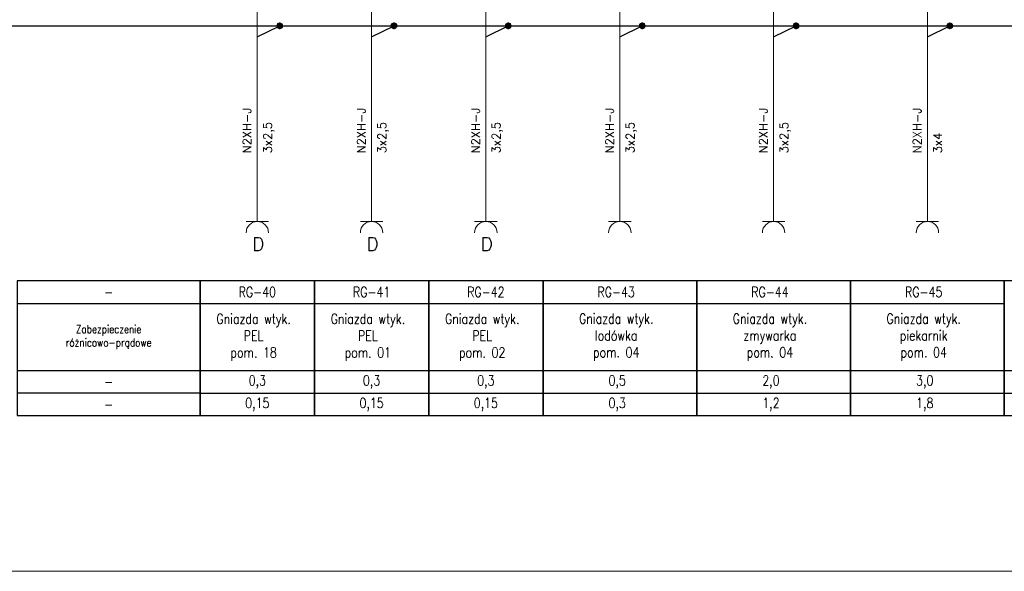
# Model space of a CAD drawing. Header units: millimetres. Extents: x 2505 to 3495, y 1397 to 1684.
# Tile 12 of 59: x 2674 to 2796, y 1397 to 1465. Entities that reach past the tile are written whole.
import ezdxf
from ezdxf.enums import TextEntityAlignment as Align

# ---------------------------------------------------------------- set-up
doc = ezdxf.new("R2010")
doc.units = ezdxf.units.MM
for name, color, linetype, lineweight in [('#elektryczne', 7, 'Continuous', 20), ('EB_PRZEWODY', 3, 'Continuous', 20), ('PRZEWODY', 3, 'Continuous', 20), ('SYMBOL', 3, 'Continuous', 20), ('SZYNY', 1, 'Continuous', 40)]:
    doc.layers.add(name, color=color, linetype=linetype, lineweight=lineweight)
for name, color, linetype in [('E_Etykieta aparatu', 1, 'Continuous'), ('E_Opis', 7, 'Continuous'), ('OPIS', 7, 'Continuous')]:
    doc.layers.add(name, color=color, linetype=linetype)
doc.styles.add('SIMPLEX', font='simplex.shx', dxfattribs={"width": 0.8})

# ---------------------------------------------------------------- blocks, each defined once
blk = doc.blocks.new('*U208')
for p, q in [((-0.64, 0.17), (-0.66, 0.02)), ((-0.64, 0.17), (-0.66, 0.02)), ((-0.64, 0), (-0.66, -0.03)), ((-0.6, 0.28), (-0.64, 0.17)), ((-0.6, 0.28), (-0.64, 0.17)), ((-0.6, 0.14), (-0.64, 0.09)), ((-0.6, 0), (-0.64, 0)), ((-0.51, 0.43), (-0.6, 0.28)), ((-0.51, 0.43), (-0.6, 0.28)), ((-0.51, 0.29), (-0.6, 0.19)), ((-0.51, 0.15), (-0.6, 0.1)), ((-0.51, 0.01), (-0.6, 0)), ((-0.4, 0.52), (-0.51, 0.43)), ((-0.4, 0.52), (-0.51, 0.43)), ((-0.4, 0.41), (-0.51, 0.33)), ((-0.4, 0.29), (-0.51, 0.24)), ((-0.4, 0.17), (-0.51, 0.15)), ((-0.4, 0.06), (-0.51, 0.05)), ((-0.27, 0.61), (-0.4, 0.52)), ((-0.27, 0.61), (-0.4, 0.52)), ((-0.27, 0.5), (-0.4, 0.43)), ((-0.27, 0.38), (-0.4, 0.33)), ((-0.27, 0.27), (-0.4, 0.24)), ((-0.27, 0.16), (-0.4, 0.14)), ((-0.27, 0.05), (-0.4, 0.05)), ((-0.27, 0.61), (-0.27, -0.61)), ((-0.27, 0.61), (-0.27, -0.61)), ((-0.1, 0.66), (0.1, 0.66)), ((-0.1, 0.66), (0.1, 0.66)), ((-0.1, -0.66), (-0.1, 0.66)), ((-0.1, 0.66), (-0.1, -0.66)), ((-0.1, 0.56), (0.1, 0.56)), ((-0.1, 0.46), (0.1, 0.46)), ((-0.1, 0.36), (0.1, 0.36)), ((-0.1, 0.26), (0.1, 0.26)), ((-0.1, 0.15), (0.1, 0.15)), ((-0.1, 0.05), (0.1, 0.05)), ((0.1, -0.66), (0.1, 0.66)), ((0.1, 0.66), (0.1, -0.66)), ((0.27, 0.61), (0.27, -0.61)), ((0.27, 0.61), (0.27, -0.61)), ((0.27, 0.61), (0.4, 0.52)), ((0.27, 0.61), (0.4, 0.52)), ((0.27, 0.5), (0.4, 0.43)), ((0.27, 0.38), (0.4, 0.33)), ((0.27, 0.27), (0.4, 0.24)), ((0.27, 0.16), (0.4, 0.14)), ((0.27, 0.05), (0.4, 0.05)), ((0.4, 0.52), (0.51, 0.43)), ((0.4, 0.52), (0.51, 0.43)), ((0.4, 0.41), (0.51, 0.33)), ((0.4, 0.29), (0.51, 0.24)), ((0.4, 0.17), (0.51, 0.15)), ((0.4, 0.06), (0.51, 0.05)), ((0.51, 0.43), (0.6, 0.28)), ((0.51, 0.43), (0.6, 0.28)), ((0.51, 0.29), (0.6, 0.19)), ((0.51, 0.15), (0.6, 0.1)), ((0.51, 0.01), (0.6, 0)), ((0.6, 0.28), (0.64, 0.17)), ((0.6, 0.28), (0.64, 0.17)), ((0.6, 0.14), (0.64, 0.09)), ((0.6, 0), (0.64, 0)), ((0.64, 0.17), (0.66, 0.02)), ((0.64, 0.17), (0.66, 0.02)), ((0.64, 0), (0.66, -0.03)), ((-0.65, -0.08), (-0.64, -0.17)), ((-0.64, -0.17), (-0.65, -0.08)), ((-0.6, -0.14), (-0.64, -0.08)), ((-0.64, -0.17), (-0.6, -0.28)), ((-0.6, -0.28), (-0.64, -0.17)), ((-0.51, -0.13), (-0.6, -0.09)), ((-0.51, -0.27), (-0.6, -0.18)), ((-0.6, -0.28), (-0.51, -0.41)), ((-0.51, -0.41), (-0.6, -0.28)), ((-0.4, -0.06), (-0.51, -0.04)), ((-0.4, -0.17), (-0.51, -0.13)), ((-0.4, -0.29), (-0.51, -0.23)), ((-0.4, -0.41), (-0.51, -0.32)), ((-0.51, -0.41), (-0.4, -0.52)), ((-0.4, -0.52), (-0.51, -0.41)), ((-0.27, -0.06), (-0.4, -0.05)), ((-0.27, -0.17), (-0.4, -0.14)), ((-0.27, -0.28), (-0.4, -0.24)), ((-0.27, -0.39), (-0.4, -0.33)), ((-0.27, -0.5), (-0.4, -0.43)), ((-0.4, -0.52), (-0.27, -0.61)), ((-0.27, -0.61), (-0.4, -0.52)), ((-0.1, -0.05), (0.1, -0.05)), ((-0.1, -0.15), (0.1, -0.15)), ((-0.1, -0.26), (0.1, -0.26)), ((-0.1, -0.36), (0.1, -0.36)), ((-0.1, -0.46), (0.1, -0.46)), ((-0.1, -0.56), (0.1, -0.56)), ((0.1, -0.66), (-0.1, -0.66)), ((-0.1, -0.66), (0.1, -0.66)), ((0.27, -0.06), (0.4, -0.05)), ((0.27, -0.17), (0.4, -0.14)), ((0.27, -0.28), (0.4, -0.24)), ((0.27, -0.39), (0.4, -0.33)), ((0.27, -0.5), (0.4, -0.43)), ((0.4, -0.52), (0.27, -0.61)), ((0.27, -0.61), (0.4, -0.52)), ((0.4, -0.06), (0.51, -0.04)), ((0.4, -0.17), (0.51, -0.13)), ((0.4, -0.29), (0.51, -0.23)), ((0.4, -0.41), (0.51, -0.32)), ((0.51, -0.41), (0.4, -0.52)), ((0.4, -0.52), (0.51, -0.41)), ((0.51, -0.13), (0.6, -0.09)), ((0.51, -0.27), (0.6, -0.18)), ((0.6, -0.28), (0.51, -0.41)), ((0.51, -0.41), (0.6, -0.28)), ((0.6, -0.14), (0.64, -0.08)), ((0.64, -0.17), (0.6, -0.28)), ((0.6, -0.28), (0.64, -0.17)), ((0.65, -0.08), (0.64, -0.17)), ((0.64, -0.17), (0.65, -0.08))]:
    blk.add_line(p, q)
at = {"ltscale": 5}
blk.add_line((0.66, 0.02), (0.66, -0.08), dxfattribs=at)
blk.add_point((0, 0))
blk = doc.blocks.new('GNIAZDO')
for p, q in [((0, -2), (0, 0)), ((-2, -2), (2, -2))]:
    blk.add_line(p, q)
blk.add_arc((0, -4), 2, 0, 180)
blk = doc.blocks.new('*U206')
for p, q in [((-0.64, 0.17), (-0.66, 0.02)), ((-0.64, 0.17), (-0.66, 0.02)), ((-0.64, 0), (-0.66, -0.03)), ((-0.6, 0.28), (-0.64, 0.17)), ((-0.6, 0.28), (-0.64, 0.17)), ((-0.6, 0.14), (-0.64, 0.09)), ((-0.6, 0), (-0.64, 0)), ((-0.51, 0.43), (-0.6, 0.28)), ((-0.51, 0.43), (-0.6, 0.28)), ((-0.51, 0.29), (-0.6, 0.19)), ((-0.51, 0.15), (-0.6, 0.1)), ((-0.51, 0.01), (-0.6, 0)), ((-0.4, 0.52), (-0.51, 0.43)), ((-0.4, 0.52), (-0.51, 0.43)), ((-0.4, 0.41), (-0.51, 0.33)), ((-0.4, 0.29), (-0.51, 0.24)), ((-0.4, 0.17), (-0.51, 0.15)), ((-0.4, 0.06), (-0.51, 0.05)), ((-0.27, 0.61), (-0.4, 0.52)), ((-0.27, 0.61), (-0.4, 0.52)), ((-0.27, 0.5), (-0.4, 0.43)), ((-0.27, 0.38), (-0.4, 0.33)), ((-0.27, 0.27), (-0.4, 0.24)), ((-0.27, 0.16), (-0.4, 0.14)), ((-0.27, 0.05), (-0.4, 0.05)), ((-0.27, 0.61), (-0.27, -0.61)), ((-0.27, 0.61), (-0.27, -0.61)), ((-0.1, 0.66), (0.1, 0.66)), ((-0.1, 0.66), (0.1, 0.66)), ((-0.1, -0.66), (-0.1, 0.66)), ((-0.1, 0.66), (-0.1, -0.66)), ((-0.1, 0.56), (0.1, 0.56)), ((-0.1, 0.46), (0.1, 0.46)), ((-0.1, 0.36), (0.1, 0.36)), ((-0.1, 0.26), (0.1, 0.26)), ((-0.1, 0.15), (0.1, 0.15)), ((-0.1, 0.05), (0.1, 0.05)), ((0.1, -0.66), (0.1, 0.66)), ((0.1, 0.66), (0.1, -0.66)), ((0.27, 0.61), (0.27, -0.61)), ((0.27, 0.61), (0.27, -0.61)), ((0.27, 0.61), (0.4, 0.52)), ((0.27, 0.61), (0.4, 0.52)), ((0.27, 0.5), (0.4, 0.43)), ((0.27, 0.38), (0.4, 0.33)), ((0.27, 0.27), (0.4, 0.24)), ((0.27, 0.16), (0.4, 0.14)), ((0.27, 0.05), (0.4, 0.05)), ((0.4, 0.52), (0.51, 0.43)), ((0.4, 0.52), (0.51, 0.43)), ((0.4, 0.41), (0.51, 0.33)), ((0.4, 0.29), (0.51, 0.24)), ((0.4, 0.17), (0.51, 0.15)), ((0.4, 0.06), (0.51, 0.05)), ((0.51, 0.43), (0.6, 0.28)), ((0.51, 0.43), (0.6, 0.28)), ((0.51, 0.29), (0.6, 0.19)), ((0.51, 0.15), (0.6, 0.1)), ((0.51, 0.01), (0.6, 0)), ((0.6, 0.28), (0.64, 0.17)), ((0.6, 0.28), (0.64, 0.17)), ((0.6, 0.14), (0.64, 0.09)), ((0.6, 0), (0.64, 0)), ((0.64, 0.17), (0.66, 0.02)), ((0.64, 0.17), (0.66, 0.02)), ((0.64, 0), (0.66, -0.03)), ((-0.65, -0.08), (-0.64, -0.17)), ((-0.64, -0.17), (-0.65, -0.08)), ((-0.6, -0.14), (-0.64, -0.08)), ((-0.64, -0.17), (-0.6, -0.28)), ((-0.6, -0.28), (-0.64, -0.17)), ((-0.51, -0.13), (-0.6, -0.09)), ((-0.51, -0.27), (-0.6, -0.18)), ((-0.6, -0.28), (-0.51, -0.41)), ((-0.51, -0.41), (-0.6, -0.28)), ((-0.4, -0.06), (-0.51, -0.04)), ((-0.4, -0.17), (-0.51, -0.13)), ((-0.4, -0.29), (-0.51, -0.23)), ((-0.4, -0.41), (-0.51, -0.32)), ((-0.51, -0.41), (-0.4, -0.52)), ((-0.4, -0.52), (-0.51, -0.41)), ((-0.27, -0.06), (-0.4, -0.05)), ((-0.27, -0.17), (-0.4, -0.14)), ((-0.27, -0.28), (-0.4, -0.24)), ((-0.27, -0.39), (-0.4, -0.33)), ((-0.27, -0.5), (-0.4, -0.43)), ((-0.4, -0.52), (-0.27, -0.61)), ((-0.27, -0.61), (-0.4, -0.52)), ((-0.1, -0.05), (0.1, -0.05)), ((-0.1, -0.15), (0.1, -0.15)), ((-0.1, -0.26), (0.1, -0.26)), ((-0.1, -0.36), (0.1, -0.36)), ((-0.1, -0.46), (0.1, -0.46)), ((-0.1, -0.56), (0.1, -0.56)), ((0.1, -0.66), (-0.1, -0.66)), ((-0.1, -0.66), (0.1, -0.66)), ((0.27, -0.06), (0.4, -0.05)), ((0.27, -0.17), (0.4, -0.14)), ((0.27, -0.28), (0.4, -0.24)), ((0.27, -0.39), (0.4, -0.33)), ((0.27, -0.5), (0.4, -0.43)), ((0.4, -0.52), (0.27, -0.61)), ((0.27, -0.61), (0.4, -0.52)), ((0.4, -0.06), (0.51, -0.04)), ((0.4, -0.17), (0.51, -0.13)), ((0.4, -0.29), (0.51, -0.23)), ((0.4, -0.41), (0.51, -0.32)), ((0.51, -0.41), (0.4, -0.52)), ((0.4, -0.52), (0.51, -0.41)), ((0.51, -0.13), (0.6, -0.09)), ((0.51, -0.27), (0.6, -0.18)), ((0.6, -0.28), (0.51, -0.41)), ((0.51, -0.41), (0.6, -0.28)), ((0.6, -0.14), (0.64, -0.08)), ((0.64, -0.17), (0.6, -0.28)), ((0.6, -0.28), (0.64, -0.17)), ((0.65, -0.08), (0.64, -0.17)), ((0.64, -0.17), (0.65, -0.08))]:
    blk.add_line(p, q)
at = {"ltscale": 5}
blk.add_line((0.66, 0.02), (0.66, -0.08), dxfattribs=at)
blk.add_point((0, 0))
blk = doc.blocks.new('*U205')
for p, q in [((-0.64, 0.17), (-0.66, 0.02)), ((-0.64, 0.17), (-0.66, 0.02)), ((-0.64, 0), (-0.66, -0.03)), ((-0.6, 0.28), (-0.64, 0.17)), ((-0.6, 0.28), (-0.64, 0.17)), ((-0.6, 0.14), (-0.64, 0.09)), ((-0.6, 0), (-0.64, 0)), ((-0.51, 0.43), (-0.6, 0.28)), ((-0.51, 0.43), (-0.6, 0.28)), ((-0.51, 0.29), (-0.6, 0.19)), ((-0.51, 0.15), (-0.6, 0.1)), ((-0.51, 0.01), (-0.6, 0)), ((-0.4, 0.52), (-0.51, 0.43)), ((-0.4, 0.52), (-0.51, 0.43)), ((-0.4, 0.41), (-0.51, 0.33)), ((-0.4, 0.29), (-0.51, 0.24)), ((-0.4, 0.17), (-0.51, 0.15)), ((-0.4, 0.06), (-0.51, 0.05)), ((-0.27, 0.61), (-0.4, 0.52)), ((-0.27, 0.61), (-0.4, 0.52)), ((-0.27, 0.5), (-0.4, 0.43)), ((-0.27, 0.38), (-0.4, 0.33)), ((-0.27, 0.27), (-0.4, 0.24)), ((-0.27, 0.16), (-0.4, 0.14)), ((-0.27, 0.05), (-0.4, 0.05)), ((-0.27, 0.61), (-0.27, -0.61)), ((-0.27, 0.61), (-0.27, -0.61)), ((-0.1, 0.66), (0.1, 0.66)), ((-0.1, 0.66), (0.1, 0.66)), ((-0.1, -0.66), (-0.1, 0.66)), ((-0.1, 0.66), (-0.1, -0.66)), ((-0.1, 0.56), (0.1, 0.56)), ((-0.1, 0.46), (0.1, 0.46)), ((-0.1, 0.36), (0.1, 0.36)), ((-0.1, 0.26), (0.1, 0.26)), ((-0.1, 0.15), (0.1, 0.15)), ((-0.1, 0.05), (0.1, 0.05)), ((0.1, -0.66), (0.1, 0.66)), ((0.1, 0.66), (0.1, -0.66)), ((0.27, 0.61), (0.27, -0.61)), ((0.27, 0.61), (0.27, -0.61)), ((0.27, 0.61), (0.4, 0.52)), ((0.27, 0.61), (0.4, 0.52)), ((0.27, 0.5), (0.4, 0.43)), ((0.27, 0.38), (0.4, 0.33)), ((0.27, 0.27), (0.4, 0.24)), ((0.27, 0.16), (0.4, 0.14)), ((0.27, 0.05), (0.4, 0.05)), ((0.4, 0.52), (0.51, 0.43)), ((0.4, 0.52), (0.51, 0.43)), ((0.4, 0.41), (0.51, 0.33)), ((0.4, 0.29), (0.51, 0.24)), ((0.4, 0.17), (0.51, 0.15)), ((0.4, 0.06), (0.51, 0.05)), ((0.51, 0.43), (0.6, 0.28)), ((0.51, 0.43), (0.6, 0.28)), ((0.51, 0.29), (0.6, 0.19)), ((0.51, 0.15), (0.6, 0.1)), ((0.51, 0.01), (0.6, 0)), ((0.6, 0.28), (0.64, 0.17)), ((0.6, 0.28), (0.64, 0.17)), ((0.6, 0.14), (0.64, 0.09)), ((0.6, 0), (0.64, 0)), ((0.64, 0.17), (0.66, 0.02)), ((0.64, 0.17), (0.66, 0.02)), ((0.64, 0), (0.66, -0.03)), ((-0.65, -0.08), (-0.64, -0.17)), ((-0.64, -0.17), (-0.65, -0.08)), ((-0.6, -0.14), (-0.64, -0.08)), ((-0.64, -0.17), (-0.6, -0.28)), ((-0.6, -0.28), (-0.64, -0.17)), ((-0.51, -0.13), (-0.6, -0.09)), ((-0.51, -0.27), (-0.6, -0.18)), ((-0.6, -0.28), (-0.51, -0.41)), ((-0.51, -0.41), (-0.6, -0.28)), ((-0.4, -0.06), (-0.51, -0.04)), ((-0.4, -0.17), (-0.51, -0.13)), ((-0.4, -0.29), (-0.51, -0.23)), ((-0.4, -0.41), (-0.51, -0.32)), ((-0.51, -0.41), (-0.4, -0.52)), ((-0.4, -0.52), (-0.51, -0.41)), ((-0.27, -0.06), (-0.4, -0.05)), ((-0.27, -0.17), (-0.4, -0.14)), ((-0.27, -0.28), (-0.4, -0.24)), ((-0.27, -0.39), (-0.4, -0.33)), ((-0.27, -0.5), (-0.4, -0.43)), ((-0.4, -0.52), (-0.27, -0.61)), ((-0.27, -0.61), (-0.4, -0.52)), ((-0.1, -0.05), (0.1, -0.05)), ((-0.1, -0.15), (0.1, -0.15)), ((-0.1, -0.26), (0.1, -0.26)), ((-0.1, -0.36), (0.1, -0.36)), ((-0.1, -0.46), (0.1, -0.46)), ((-0.1, -0.56), (0.1, -0.56)), ((0.1, -0.66), (-0.1, -0.66)), ((-0.1, -0.66), (0.1, -0.66)), ((0.27, -0.06), (0.4, -0.05)), ((0.27, -0.17), (0.4, -0.14)), ((0.27, -0.28), (0.4, -0.24)), ((0.27, -0.39), (0.4, -0.33)), ((0.27, -0.5), (0.4, -0.43)), ((0.4, -0.52), (0.27, -0.61)), ((0.27, -0.61), (0.4, -0.52)), ((0.4, -0.06), (0.51, -0.04)), ((0.4, -0.17), (0.51, -0.13)), ((0.4, -0.29), (0.51, -0.23)), ((0.4, -0.41), (0.51, -0.32)), ((0.51, -0.41), (0.4, -0.52)), ((0.4, -0.52), (0.51, -0.41)), ((0.51, -0.13), (0.6, -0.09)), ((0.51, -0.27), (0.6, -0.18)), ((0.6, -0.28), (0.51, -0.41)), ((0.51, -0.41), (0.6, -0.28)), ((0.6, -0.14), (0.64, -0.08)), ((0.64, -0.17), (0.6, -0.28)), ((0.6, -0.28), (0.64, -0.17)), ((0.65, -0.08), (0.64, -0.17)), ((0.64, -0.17), (0.65, -0.08))]:
    blk.add_line(p, q)
at = {"ltscale": 5}
blk.add_line((0.66, 0.02), (0.66, -0.08), dxfattribs=at)
blk.add_point((0, 0))
blk = doc.blocks.new('*U215')
for p, q in [((-0.64, 0.17), (-0.66, 0.02)), ((-0.64, 0.17), (-0.66, 0.02)), ((-0.64, 0), (-0.66, -0.03)), ((-0.6, 0.28), (-0.64, 0.17)), ((-0.6, 0.28), (-0.64, 0.17)), ((-0.6, 0.14), (-0.64, 0.09)), ((-0.6, 0), (-0.64, 0)), ((-0.51, 0.43), (-0.6, 0.28)), ((-0.51, 0.43), (-0.6, 0.28)), ((-0.51, 0.29), (-0.6, 0.19)), ((-0.51, 0.15), (-0.6, 0.1)), ((-0.51, 0.01), (-0.6, 0)), ((-0.4, 0.52), (-0.51, 0.43)), ((-0.4, 0.52), (-0.51, 0.43)), ((-0.4, 0.41), (-0.51, 0.33)), ((-0.4, 0.29), (-0.51, 0.24)), ((-0.4, 0.17), (-0.51, 0.15)), ((-0.4, 0.06), (-0.51, 0.05)), ((-0.27, 0.61), (-0.4, 0.52)), ((-0.27, 0.61), (-0.4, 0.52)), ((-0.27, 0.5), (-0.4, 0.43)), ((-0.27, 0.38), (-0.4, 0.33)), ((-0.27, 0.27), (-0.4, 0.24)), ((-0.27, 0.16), (-0.4, 0.14)), ((-0.27, 0.05), (-0.4, 0.05)), ((-0.27, 0.61), (-0.27, -0.61)), ((-0.27, 0.61), (-0.27, -0.61)), ((-0.1, 0.66), (0.1, 0.66)), ((-0.1, 0.66), (0.1, 0.66)), ((-0.1, -0.66), (-0.1, 0.66)), ((-0.1, 0.66), (-0.1, -0.66)), ((-0.1, 0.56), (0.1, 0.56)), ((-0.1, 0.46), (0.1, 0.46)), ((-0.1, 0.36), (0.1, 0.36)), ((-0.1, 0.26), (0.1, 0.26)), ((-0.1, 0.15), (0.1, 0.15)), ((-0.1, 0.05), (0.1, 0.05)), ((0.1, -0.66), (0.1, 0.66)), ((0.1, 0.66), (0.1, -0.66)), ((0.27, 0.61), (0.27, -0.61)), ((0.27, 0.61), (0.27, -0.61)), ((0.27, 0.61), (0.4, 0.52)), ((0.27, 0.61), (0.4, 0.52)), ((0.27, 0.5), (0.4, 0.43)), ((0.27, 0.38), (0.4, 0.33)), ((0.27, 0.27), (0.4, 0.24)), ((0.27, 0.16), (0.4, 0.14)), ((0.27, 0.05), (0.4, 0.05)), ((0.4, 0.52), (0.51, 0.43)), ((0.4, 0.52), (0.51, 0.43)), ((0.4, 0.41), (0.51, 0.33)), ((0.4, 0.29), (0.51, 0.24)), ((0.4, 0.17), (0.51, 0.15)), ((0.4, 0.06), (0.51, 0.05)), ((0.51, 0.43), (0.6, 0.28)), ((0.51, 0.43), (0.6, 0.28)), ((0.51, 0.29), (0.6, 0.19)), ((0.51, 0.15), (0.6, 0.1)), ((0.51, 0.01), (0.6, 0)), ((0.6, 0.28), (0.64, 0.17)), ((0.6, 0.28), (0.64, 0.17)), ((0.6, 0.14), (0.64, 0.09)), ((0.6, 0), (0.64, 0)), ((0.64, 0.17), (0.66, 0.02)), ((0.64, 0.17), (0.66, 0.02)), ((0.64, 0), (0.66, -0.03)), ((-0.65, -0.08), (-0.64, -0.17)), ((-0.64, -0.17), (-0.65, -0.08)), ((-0.6, -0.14), (-0.64, -0.08)), ((-0.64, -0.17), (-0.6, -0.28)), ((-0.6, -0.28), (-0.64, -0.17)), ((-0.51, -0.13), (-0.6, -0.09)), ((-0.51, -0.27), (-0.6, -0.18)), ((-0.6, -0.28), (-0.51, -0.41)), ((-0.51, -0.41), (-0.6, -0.28)), ((-0.4, -0.06), (-0.51, -0.04)), ((-0.4, -0.17), (-0.51, -0.13)), ((-0.4, -0.29), (-0.51, -0.23)), ((-0.4, -0.41), (-0.51, -0.32)), ((-0.51, -0.41), (-0.4, -0.52)), ((-0.4, -0.52), (-0.51, -0.41)), ((-0.27, -0.06), (-0.4, -0.05)), ((-0.27, -0.17), (-0.4, -0.14)), ((-0.27, -0.28), (-0.4, -0.24)), ((-0.27, -0.39), (-0.4, -0.33)), ((-0.27, -0.5), (-0.4, -0.43)), ((-0.4, -0.52), (-0.27, -0.61)), ((-0.27, -0.61), (-0.4, -0.52)), ((-0.1, -0.05), (0.1, -0.05)), ((-0.1, -0.15), (0.1, -0.15)), ((-0.1, -0.26), (0.1, -0.26)), ((-0.1, -0.36), (0.1, -0.36)), ((-0.1, -0.46), (0.1, -0.46)), ((-0.1, -0.56), (0.1, -0.56)), ((0.1, -0.66), (-0.1, -0.66)), ((-0.1, -0.66), (0.1, -0.66)), ((0.27, -0.06), (0.4, -0.05)), ((0.27, -0.17), (0.4, -0.14)), ((0.27, -0.28), (0.4, -0.24)), ((0.27, -0.39), (0.4, -0.33)), ((0.27, -0.5), (0.4, -0.43)), ((0.4, -0.52), (0.27, -0.61)), ((0.27, -0.61), (0.4, -0.52)), ((0.4, -0.06), (0.51, -0.04)), ((0.4, -0.17), (0.51, -0.13)), ((0.4, -0.29), (0.51, -0.23)), ((0.4, -0.41), (0.51, -0.32)), ((0.51, -0.41), (0.4, -0.52)), ((0.4, -0.52), (0.51, -0.41)), ((0.51, -0.13), (0.6, -0.09)), ((0.51, -0.27), (0.6, -0.18)), ((0.6, -0.28), (0.51, -0.41)), ((0.51, -0.41), (0.6, -0.28)), ((0.6, -0.14), (0.64, -0.08)), ((0.64, -0.17), (0.6, -0.28)), ((0.6, -0.28), (0.64, -0.17)), ((0.65, -0.08), (0.64, -0.17)), ((0.64, -0.17), (0.65, -0.08))]:
    blk.add_line(p, q)
at = {"ltscale": 5}
blk.add_line((0.66, 0.02), (0.66, -0.08), dxfattribs=at)
blk.add_point((0, 0))
blk = doc.blocks.new('*U216')
for p, q in [((-0.64, 0.17), (-0.66, 0.02)), ((-0.64, 0.17), (-0.66, 0.02)), ((-0.64, 0), (-0.66, -0.03)), ((-0.6, 0.28), (-0.64, 0.17)), ((-0.6, 0.28), (-0.64, 0.17)), ((-0.6, 0.14), (-0.64, 0.09)), ((-0.6, 0), (-0.64, 0)), ((-0.51, 0.43), (-0.6, 0.28)), ((-0.51, 0.43), (-0.6, 0.28)), ((-0.51, 0.29), (-0.6, 0.19)), ((-0.51, 0.15), (-0.6, 0.1)), ((-0.51, 0.01), (-0.6, 0)), ((-0.4, 0.52), (-0.51, 0.43)), ((-0.4, 0.52), (-0.51, 0.43)), ((-0.4, 0.41), (-0.51, 0.33)), ((-0.4, 0.29), (-0.51, 0.24)), ((-0.4, 0.17), (-0.51, 0.15)), ((-0.4, 0.06), (-0.51, 0.05)), ((-0.27, 0.61), (-0.4, 0.52)), ((-0.27, 0.61), (-0.4, 0.52)), ((-0.27, 0.5), (-0.4, 0.43)), ((-0.27, 0.38), (-0.4, 0.33)), ((-0.27, 0.27), (-0.4, 0.24)), ((-0.27, 0.16), (-0.4, 0.14)), ((-0.27, 0.05), (-0.4, 0.05)), ((-0.27, 0.61), (-0.27, -0.61)), ((-0.27, 0.61), (-0.27, -0.61)), ((-0.1, 0.66), (0.1, 0.66)), ((-0.1, 0.66), (0.1, 0.66)), ((-0.1, -0.66), (-0.1, 0.66)), ((-0.1, 0.66), (-0.1, -0.66)), ((-0.1, 0.56), (0.1, 0.56)), ((-0.1, 0.46), (0.1, 0.46)), ((-0.1, 0.36), (0.1, 0.36)), ((-0.1, 0.26), (0.1, 0.26)), ((-0.1, 0.15), (0.1, 0.15)), ((-0.1, 0.05), (0.1, 0.05)), ((0.1, -0.66), (0.1, 0.66)), ((0.1, 0.66), (0.1, -0.66)), ((0.27, 0.61), (0.27, -0.61)), ((0.27, 0.61), (0.27, -0.61)), ((0.27, 0.61), (0.4, 0.52)), ((0.27, 0.61), (0.4, 0.52)), ((0.27, 0.5), (0.4, 0.43)), ((0.27, 0.38), (0.4, 0.33)), ((0.27, 0.27), (0.4, 0.24)), ((0.27, 0.16), (0.4, 0.14)), ((0.27, 0.05), (0.4, 0.05)), ((0.4, 0.52), (0.51, 0.43)), ((0.4, 0.52), (0.51, 0.43)), ((0.4, 0.41), (0.51, 0.33)), ((0.4, 0.29), (0.51, 0.24)), ((0.4, 0.17), (0.51, 0.15)), ((0.4, 0.06), (0.51, 0.05)), ((0.51, 0.43), (0.6, 0.28)), ((0.51, 0.43), (0.6, 0.28)), ((0.51, 0.29), (0.6, 0.19)), ((0.51, 0.15), (0.6, 0.1)), ((0.51, 0.01), (0.6, 0)), ((0.6, 0.28), (0.64, 0.17)), ((0.6, 0.28), (0.64, 0.17)), ((0.6, 0.14), (0.64, 0.09)), ((0.6, 0), (0.64, 0)), ((0.64, 0.17), (0.66, 0.02)), ((0.64, 0.17), (0.66, 0.02)), ((0.64, 0), (0.66, -0.03)), ((-0.65, -0.08), (-0.64, -0.17)), ((-0.64, -0.17), (-0.65, -0.08)), ((-0.6, -0.14), (-0.64, -0.08)), ((-0.64, -0.17), (-0.6, -0.28)), ((-0.6, -0.28), (-0.64, -0.17)), ((-0.51, -0.13), (-0.6, -0.09)), ((-0.51, -0.27), (-0.6, -0.18)), ((-0.6, -0.28), (-0.51, -0.41)), ((-0.51, -0.41), (-0.6, -0.28)), ((-0.4, -0.06), (-0.51, -0.04)), ((-0.4, -0.17), (-0.51, -0.13)), ((-0.4, -0.29), (-0.51, -0.23)), ((-0.4, -0.41), (-0.51, -0.32)), ((-0.51, -0.41), (-0.4, -0.52)), ((-0.4, -0.52), (-0.51, -0.41)), ((-0.27, -0.06), (-0.4, -0.05)), ((-0.27, -0.17), (-0.4, -0.14)), ((-0.27, -0.28), (-0.4, -0.24)), ((-0.27, -0.39), (-0.4, -0.33)), ((-0.27, -0.5), (-0.4, -0.43)), ((-0.4, -0.52), (-0.27, -0.61)), ((-0.27, -0.61), (-0.4, -0.52)), ((-0.1, -0.05), (0.1, -0.05)), ((-0.1, -0.15), (0.1, -0.15)), ((-0.1, -0.26), (0.1, -0.26)), ((-0.1, -0.36), (0.1, -0.36)), ((-0.1, -0.46), (0.1, -0.46)), ((-0.1, -0.56), (0.1, -0.56)), ((0.1, -0.66), (-0.1, -0.66)), ((-0.1, -0.66), (0.1, -0.66)), ((0.27, -0.06), (0.4, -0.05)), ((0.27, -0.17), (0.4, -0.14)), ((0.27, -0.28), (0.4, -0.24)), ((0.27, -0.39), (0.4, -0.33)), ((0.27, -0.5), (0.4, -0.43)), ((0.4, -0.52), (0.27, -0.61)), ((0.27, -0.61), (0.4, -0.52)), ((0.4, -0.06), (0.51, -0.04)), ((0.4, -0.17), (0.51, -0.13)), ((0.4, -0.29), (0.51, -0.23)), ((0.4, -0.41), (0.51, -0.32)), ((0.51, -0.41), (0.4, -0.52)), ((0.4, -0.52), (0.51, -0.41)), ((0.51, -0.13), (0.6, -0.09)), ((0.51, -0.27), (0.6, -0.18)), ((0.6, -0.28), (0.51, -0.41)), ((0.51, -0.41), (0.6, -0.28)), ((0.6, -0.14), (0.64, -0.08)), ((0.64, -0.17), (0.6, -0.28)), ((0.6, -0.28), (0.64, -0.17)), ((0.65, -0.08), (0.64, -0.17)), ((0.64, -0.17), (0.65, -0.08))]:
    blk.add_line(p, q)
at = {"ltscale": 5}
blk.add_line((0.66, 0.02), (0.66, -0.08), dxfattribs=at)
blk.add_point((0, 0))
blk = doc.blocks.new('*U220')
for p, q in [((-0.64, 0.17), (-0.66, 0.02)), ((-0.64, 0.17), (-0.66, 0.02)), ((-0.64, 0), (-0.66, -0.03)), ((-0.6, 0.28), (-0.64, 0.17)), ((-0.6, 0.28), (-0.64, 0.17)), ((-0.6, 0.14), (-0.64, 0.09)), ((-0.6, 0), (-0.64, 0)), ((-0.51, 0.43), (-0.6, 0.28)), ((-0.51, 0.43), (-0.6, 0.28)), ((-0.51, 0.29), (-0.6, 0.19)), ((-0.51, 0.15), (-0.6, 0.1)), ((-0.51, 0.01), (-0.6, 0)), ((-0.4, 0.52), (-0.51, 0.43)), ((-0.4, 0.52), (-0.51, 0.43)), ((-0.4, 0.41), (-0.51, 0.33)), ((-0.4, 0.29), (-0.51, 0.24)), ((-0.4, 0.17), (-0.51, 0.15)), ((-0.4, 0.06), (-0.51, 0.05)), ((-0.27, 0.61), (-0.4, 0.52)), ((-0.27, 0.61), (-0.4, 0.52)), ((-0.27, 0.5), (-0.4, 0.43)), ((-0.27, 0.38), (-0.4, 0.33)), ((-0.27, 0.27), (-0.4, 0.24)), ((-0.27, 0.16), (-0.4, 0.14)), ((-0.27, 0.05), (-0.4, 0.05)), ((-0.27, 0.61), (-0.27, -0.61)), ((-0.27, 0.61), (-0.27, -0.61)), ((-0.1, 0.66), (0.1, 0.66)), ((-0.1, 0.66), (0.1, 0.66)), ((-0.1, -0.66), (-0.1, 0.66)), ((-0.1, 0.66), (-0.1, -0.66)), ((-0.1, 0.56), (0.1, 0.56)), ((-0.1, 0.46), (0.1, 0.46)), ((-0.1, 0.36), (0.1, 0.36)), ((-0.1, 0.26), (0.1, 0.26)), ((-0.1, 0.15), (0.1, 0.15)), ((-0.1, 0.05), (0.1, 0.05)), ((0.1, -0.66), (0.1, 0.66)), ((0.1, 0.66), (0.1, -0.66)), ((0.27, 0.61), (0.27, -0.61)), ((0.27, 0.61), (0.27, -0.61)), ((0.27, 0.61), (0.4, 0.52)), ((0.27, 0.61), (0.4, 0.52)), ((0.27, 0.5), (0.4, 0.43)), ((0.27, 0.38), (0.4, 0.33)), ((0.27, 0.27), (0.4, 0.24)), ((0.27, 0.16), (0.4, 0.14)), ((0.27, 0.05), (0.4, 0.05)), ((0.4, 0.52), (0.51, 0.43)), ((0.4, 0.52), (0.51, 0.43)), ((0.4, 0.41), (0.51, 0.33)), ((0.4, 0.29), (0.51, 0.24)), ((0.4, 0.17), (0.51, 0.15)), ((0.4, 0.06), (0.51, 0.05)), ((0.51, 0.43), (0.6, 0.28)), ((0.51, 0.43), (0.6, 0.28)), ((0.51, 0.29), (0.6, 0.19)), ((0.51, 0.15), (0.6, 0.1)), ((0.51, 0.01), (0.6, 0)), ((0.6, 0.28), (0.64, 0.17)), ((0.6, 0.28), (0.64, 0.17)), ((0.6, 0.14), (0.64, 0.09)), ((0.6, 0), (0.64, 0)), ((0.64, 0.17), (0.66, 0.02)), ((0.64, 0.17), (0.66, 0.02)), ((0.64, 0), (0.66, -0.03)), ((-0.65, -0.08), (-0.64, -0.17)), ((-0.64, -0.17), (-0.65, -0.08)), ((-0.6, -0.14), (-0.64, -0.08)), ((-0.64, -0.17), (-0.6, -0.28)), ((-0.6, -0.28), (-0.64, -0.17)), ((-0.51, -0.13), (-0.6, -0.09)), ((-0.51, -0.27), (-0.6, -0.18)), ((-0.6, -0.28), (-0.51, -0.41)), ((-0.51, -0.41), (-0.6, -0.28)), ((-0.4, -0.06), (-0.51, -0.04)), ((-0.4, -0.17), (-0.51, -0.13)), ((-0.4, -0.29), (-0.51, -0.23)), ((-0.4, -0.41), (-0.51, -0.32)), ((-0.51, -0.41), (-0.4, -0.52)), ((-0.4, -0.52), (-0.51, -0.41)), ((-0.27, -0.06), (-0.4, -0.05)), ((-0.27, -0.17), (-0.4, -0.14)), ((-0.27, -0.28), (-0.4, -0.24)), ((-0.27, -0.39), (-0.4, -0.33)), ((-0.27, -0.5), (-0.4, -0.43)), ((-0.4, -0.52), (-0.27, -0.61)), ((-0.27, -0.61), (-0.4, -0.52)), ((-0.1, -0.05), (0.1, -0.05)), ((-0.1, -0.15), (0.1, -0.15)), ((-0.1, -0.26), (0.1, -0.26)), ((-0.1, -0.36), (0.1, -0.36)), ((-0.1, -0.46), (0.1, -0.46)), ((-0.1, -0.56), (0.1, -0.56)), ((0.1, -0.66), (-0.1, -0.66)), ((-0.1, -0.66), (0.1, -0.66)), ((0.27, -0.06), (0.4, -0.05)), ((0.27, -0.17), (0.4, -0.14)), ((0.27, -0.28), (0.4, -0.24)), ((0.27, -0.39), (0.4, -0.33)), ((0.27, -0.5), (0.4, -0.43)), ((0.4, -0.52), (0.27, -0.61)), ((0.27, -0.61), (0.4, -0.52)), ((0.4, -0.06), (0.51, -0.04)), ((0.4, -0.17), (0.51, -0.13)), ((0.4, -0.29), (0.51, -0.23)), ((0.4, -0.41), (0.51, -0.32)), ((0.51, -0.41), (0.4, -0.52)), ((0.4, -0.52), (0.51, -0.41)), ((0.51, -0.13), (0.6, -0.09)), ((0.51, -0.27), (0.6, -0.18)), ((0.6, -0.28), (0.51, -0.41)), ((0.51, -0.41), (0.6, -0.28)), ((0.6, -0.14), (0.64, -0.08)), ((0.64, -0.17), (0.6, -0.28)), ((0.6, -0.28), (0.64, -0.17)), ((0.65, -0.08), (0.64, -0.17)), ((0.64, -0.17), (0.65, -0.08))]:
    blk.add_line(p, q)
at = {"ltscale": 5}
blk.add_line((0.66, 0.02), (0.66, -0.08), dxfattribs=at)
blk.add_point((0, 0))

msp = doc.modelspace()

# ---------------------------------------------------------------- linework, layer by layer
at = {"layer": '#elektryczne'}
msp.add_lwpolyline([(3494.65, 1396.93), (2504.65, 1396.93), (2504.65, 1683.93), (3494.65, 1683.93)], dxfattribs=at)
at = {"layer": 'EB_PRZEWODY', "lineweight": -3, "ltscale": 5}
for p, q in [((2703.32, 1462.95), (2706.09, 1464.33)), ((2717.43, 1462.95), (2720.2, 1464.33)), ((2731.54, 1462.95), (2734.31, 1464.33)), ((2748.09, 1462.95), (2750.86, 1464.33)), ((2767.08, 1462.95), (2769.85, 1464.33)), ((2786.07, 1462.95), (2788.84, 1464.33))]:
    msp.add_line(p, q, dxfattribs=at)
at = {"layer": 'OPIS'}
for p, q in [((2673.66, 1430.03), (2696.26, 1430.03)), ((2696.26, 1430.02), (2710.37, 1430.02)), ((2710.37, 1430.02), (2724.49, 1430.02)), ((2724.49, 1430.02), (2738.6, 1430.02)), ((2673.66, 1421.72), (2696.26, 1421.72)), ((2696.26, 1421.72), (2710.37, 1421.72)), ((2710.37, 1421.72), (2724.48, 1421.72)), ((2724.48, 1421.72), (2738.6, 1421.72))]:
    msp.add_line(p, q, dxfattribs=at)
at = {"layer": 'OPIS', "lineweight": -3}
for p, q in [((2738.6, 1430.03), (2757.59, 1430.03)), ((2757.59, 1430.03), (2776.58, 1430.03)), ((2776.58, 1430.03), (2795.56, 1430.03)), ((2738.6, 1421.72), (2757.59, 1421.72)), ((2757.59, 1421.72), (2776.58, 1421.72)), ((2776.58, 1421.72), (2795.56, 1421.72)), ((2795.56, 1421.72), (2814.55, 1421.72))]:
    msp.add_line(p, q, dxfattribs=at)
at = {"layer": 'OPIS', "ltscale": 5}
for p, q in [((2696.26, 1418.95), (2673.66, 1418.95)), ((2696.26, 1418.95), (2710.37, 1418.95)), ((2710.37, 1418.95), (2724.48, 1418.95)), ((2724.48, 1418.95), (2738.6, 1418.95))]:
    msp.add_line(p, q, dxfattribs=at)
at = {"layer": 'OPIS', "lineweight": -3, "ltscale": 5}
for p, q in [((2738.6, 1418.95), (2757.59, 1418.95)), ((2757.59, 1418.95), (2776.58, 1418.95)), ((2776.58, 1418.95), (2795.56, 1418.95)), ((2795.56, 1418.95), (2814.55, 1418.95))]:
    msp.add_line(p, q, dxfattribs=at)
at = {"layer": 'OPIS'}
for points in [[(2673.66, 1416.17), (2696.26, 1416.17), (2696.26, 1432.81), (2673.66, 1432.81)], [(2696.26, 1416.17), (2710.37, 1416.17), (2710.37, 1432.81), (2696.26, 1432.81)], [(2710.37, 1416.17), (2724.48, 1416.17), (2724.48, 1432.81), (2710.37, 1432.81)], [(2724.48, 1416.17), (2738.6, 1416.17), (2738.6, 1432.81), (2724.48, 1432.81)]]:
    msp.add_lwpolyline(points, close=True, dxfattribs=at)
at = {"layer": 'OPIS', "lineweight": -3}
for points in [[(2738.6, 1416.17), (2757.59, 1416.17), (2757.59, 1432.81), (2738.6, 1432.81)], [(2757.59, 1416.17), (2776.58, 1416.17), (2776.58, 1432.81), (2757.59, 1432.81)], [(2776.58, 1416.17), (2795.56, 1416.17), (2795.56, 1432.81), (2776.58, 1432.81)], [(2795.56, 1416.17), (2814.55, 1416.17), (2814.55, 1432.81), (2795.56, 1432.81)]]:
    msp.add_lwpolyline(points, close=True, dxfattribs=at)
at = {"layer": 'PRZEWODY'}
for p, q in [((2703.32, 1495.56), (2703.32, 1441.54)), ((2717.43, 1495.56), (2717.43, 1441.54)), ((2731.54, 1495.56), (2731.54, 1441.54)), ((2748.09, 1488.7), (2748.09, 1441.54)), ((2767.08, 1488.7), (2767.08, 1441.54)), ((2786.07, 1488.7), (2786.07, 1441.54))]:
    msp.add_line(p, q, dxfattribs=at)
at = {"layer": 'SZYNY', "color": 4, "lineweight": -3}
msp.add_line((2553.7, 1464.34), (3301.29, 1464.34), dxfattribs=at)

# ---------------------------------------------------------------- block references
at = {"layer": 'EB_PRZEWODY', "lineweight": -3, "ltscale": 5, "xscale": 0.5544000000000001, "yscale": 0.5544000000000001, "zscale": 0.5544000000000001}
for name, p in [('*U215', (2706.09, 1464.33)), ('*U216', (2720.2, 1464.33)), ('*U220', (2734.31, 1464.33)), ('*U208', (2750.86, 1464.33)), ('*U206', (2769.85, 1464.33)), ('*U205', (2788.84, 1464.33))]:
    msp.add_blockref(name, p, dxfattribs=at)
at = {"layer": 'SYMBOL', "xscale": 0.693, "yscale": 0.693, "zscale": 0.693}
for p in [(2703.32, 1441.54), (2717.43, 1441.54), (2731.54, 1441.54), (2748.09, 1441.54), (2767.08, 1441.54), (2786.07, 1441.54)]:
    msp.add_blockref('GNIAZDO', p, dxfattribs=at)

# ---------------------------------------------------------------- texts
at = {"layer": 'E_Etykieta aparatu', "style": 'SIMPLEX'}
for p in [(2703.43, 1436.53), (2717.54, 1436.53), (2731.65, 1436.53)]:
    msp.add_text('D', height=1.66, dxfattribs=at).set_placement(p, align=Align.CENTER)
at = {"layer": 'E_Opis', "attachment_point": 5, "style": 'SIMPLEX'}
for s, insert, char_height, width in [('-', (2684.96, 1431.41), 1.25, 22.595), ('RG-40', (2703.32, 1431.44), 1.247, 14.1127), ('RG-41', (2717.43, 1431.44), 1.247, 14.1127), ('RG-42', (2731.54, 1431.44), 1.247, 14.1127), ('\\pxqc;Zabezpieczenie\\Próżnicowo-prądowe', (2684.96, 1425.86), 1, 22.595), ('\\pxqc;-', (2684.96, 1420.33), 1.247, 22.595), ('\\pxqc;0,3', (2703.32, 1420.32), 1.247, 14.1127), ('\\pxqc;0,3', (2717.43, 1420.32), 1.247, 14.1127), ('\\pxqc;0,3', (2731.54, 1420.32), 1.247, 14.1127), ('\\pxqc;0,15', (2703.32, 1417.54), 1.247, 14.1127), ('\\pxqc;0,15', (2717.43, 1417.54), 1.247, 14.1127), ('\\pxqc;0,15', (2731.54, 1417.54), 1.247, 14.1127), ('\\pxqc;-', (2684.96, 1417.56), 1.247, 22.595)]:
    msp.add_mtext(s, dxfattribs=dict(at, insert=insert, char_height=char_height, width=width))
at = {"layer": 'E_Opis', "lineweight": -3, "attachment_point": 5, "style": 'SIMPLEX'}
for s, insert, char_height, width in [('RG-43', (2747.63, 1431.44), 1.247, 14.1127), ('RG-44', (2766.62, 1431.44), 1.247, 14.1127), ('\\pxt9;RG-45', (2785.61, 1431.44), 1.2474, 14.1127), ('Gniazda wtyk.\\PPEL\\Ppom.^I18', (2702.86, 1425.84), 1.2474, 14.7809), ('Gniazda wtyk.\\PPEL\\Ppom.^I01', (2716.97, 1425.84), 1.2474, 14.7809), ('Gniazda wtyk.\\PPEL\\Ppom.^I02', (2731.09, 1425.84), 1.2474, 14.7809), ('Gniazda wtyk.\\Plodówka\\Ppom.^I04', (2747.64, 1425.86), 1.2474, 14.1127), ('Gniazda wtyk.\\Pzmywarka\\Ppom.^I04', (2766.62, 1425.86), 1.2474, 14.1127), ('Gniazda wtyk.\\Ppiekarnik\\Ppom. 04', (2785.61, 1425.86), 1.2474, 14.1127), ('\\pxqc;0,5', (2747.76, 1420.32), 1.247, 14.1127), ('\\pxqc;2,0', (2766.75, 1420.32), 1.247, 14.1127), ('\\pxqc;3,0', (2785.74, 1420.32), 1.247, 14.1127), ('\\pxqc;0,3', (2747.76, 1417.54), 1.247, 14.1127), ('\\pxqc;1,2', (2766.75, 1417.54), 1.247, 14.1127), ('\\pxqc;1,8', (2785.74, 1417.54), 1.247, 14.1127)]:
    msp.add_mtext(s, dxfattribs=dict(at, insert=insert, char_height=char_height, width=width))
at = {"layer": 'OPIS', "style": 'SIMPLEX'}
for p in [(2702.57, 1448.57), (2716.68, 1448.57), (2730.79, 1448.57), (2747.34, 1448.57), (2766.33, 1448.57), (2785.32, 1448.57)]:
    msp.add_text('N2XH-J', height=1.04, rotation=90, dxfattribs=at).set_placement(p)
for s, p in [('3x2,5', (2704.07, 1448.57)), ('3x2,5', (2718.18, 1448.57)), ('3x2,5', (2732.29, 1448.57)), ('3x2,5', (2748.84, 1448.57)), ('3x2,5', (2767.83, 1448.57)), ('3x4', (2786.82, 1448.57))]:
    msp.add_text(s, height=1.04, rotation=90, dxfattribs=at).set_placement(p, align=Align.TOP_LEFT)

doc.saveas('drawing.dxf')
